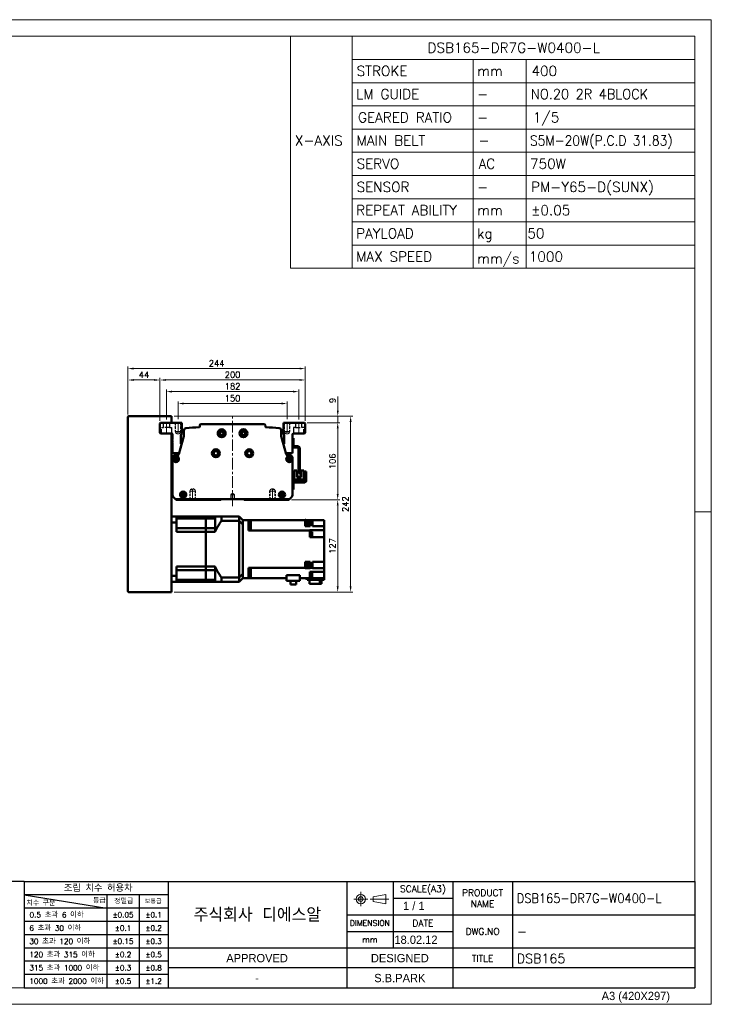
# Model space of a CAD drawing. Header units: millimetres. Extents: x 46891 to 50463, y 6223 to 9884.
# Tile 5 of 5: x 49511 to 50463, y 8529 to 9884. Entities that reach past the tile are written whole.
import ezdxf
from ezdxf.enums import TextEntityAlignment as Align

# ---------------------------------------------------------------- set-up
doc = ezdxf.new("R2010")
doc.units = ezdxf.units.MM
doc.header["$LTSCALE"] = 0.5
for name, pattern in [('CENTER', [50.8, 31.75, -6.35, 6.35, -6.35]), ('HIDDEN', [9.525, 6.35, -3.175]), ('HIDDENX2', [19.05, 12.7, -6.35])]:
    doc.linetypes.add(name, pattern=pattern)
doc.layers.get('0').update_dxf_attribs({"lineweight": 20})
for name, color, linetype, lineweight in [('1', 1, 'CENTER', 13), ('4', 4, 'Continuous', 13), ('외형선(ISO)', 7, 'Continuous', 50)]:
    doc.layers.add(name, color=color, linetype=linetype, lineweight=lineweight)
doc.layers.add('2', color=2, linetype='HIDDENX2')
doc.layers.add('3', color=3, linetype='Continuous')
doc.styles.add('ACISOGDT', font='amgdt.shx')
doc.styles.add('DSR TEXT', font='romans.shx', dxfattribs={"bigfont": 'whgtxt.shx'})
doc.styles.get("Standard").update_dxf_attribs({"font": 'romans.shx', "bigfont": 'whgtxt.shx'})
doc.dimstyles.new('DSR', dxfattribs={"dimscale": 2, "dimtxt": 3, "dimasz": 3, "dimexe": 0.5, "dimexo": 0.5, "dimgap": 0.5, "dimtad": 1, "dimdsep": 46, "dimtxsty": 'Standard', "dimcen": 2.5, "dimclrd": 4, "dimclre": 4, "dimclrt": 2, "dimadec": 0, "dimazin": 2, "dimtfac": 1, "dimtmove": 0, "dimatfit": 3, "dimfxl": 0, "dimlwd": -1, "dimlwe": -1, "dimarcsym": 0})

# ---------------------------------------------------------------- blocks, each defined once
blk = doc.blocks.new('A$C13F00394')
for p, q in [((109.11, 28.14), (105.34, 27.43)), ((105.34, 27.43), (105.34, 26.01)), ((109.11, 25.3), (109.11, 28.14)), ((-202.34, 25.67), (-191.42, 25.67)), ((-202.34, 25.3), (-191.42, 25.3)), ((105.34, 26.01), (109.11, 25.3))]:
    blk.add_line(p, q)
for radius in [1.42, 0.71]:
    blk.add_circle((101.56, 26.76), radius)
at = {"layer": '1'}
for p, q in [((103.69, 26.76), (99.44, 26.76)), ((101.56, 28.89), (101.56, 24.63)), ((104.41, 26.76), (110.04, 26.76))]:
    blk.add_line(p, q, dxfattribs=at)
at = {"layer": '3'}
for p, q in [((0, 32), (-207.68, 32)), ((0, 32), (202.32, 32)), ((0, 32), (0, 0)), ((43.43, 32), (43.43, 0)), ((97.32, 32), (97.32, 12)), ((111.32, 32), (111.32, 12)), ((129.32, 32), (129.32, 0)), ((147.32, 32), (147.32, 6)), ((202.32, 32), (202.32, 0)), ((0, 28), (25, 24)), ((43.43, 28), (0, 28)), ((25, 28), (25, 0)), ((34.7, 28), (34.7, 0)), ((111.32, 27), (129.32, 27)), ((43.43, 24), (0, 24)), ((97.32, 22), (202.32, 22)), ((43.43, 20), (0, 20)), ((43.43, 16), (0, 16)), ((97.32, 17), (129.32, 17)), ((0, 12), (129.32, 12)), ((97.32, 12), (97.32, 0)), ((129.32, 12), (202.32, 12)), ((43.43, 8), (0, 8)), ((97.32, 6), (43.43, 6)), ((129.32, 6), (97.32, 6)), ((202.32, 6), (129.32, 6)), ((43.43, 4), (0, 4)), ((0, 0), (202.32, 0))]:
    blk.add_line(p, q, dxfattribs=at)
at = {"color": 0, "style": 'DSR TEXT'}
for s, height, p in [('조립 치수 허용차', 2, (11.97, 29.02)), ('등급', 1.5, (20.77, 25.52)), ('정밀급', 1.5, (27.18, 25.37)), ('보통급', 1.3, (36.41, 25.38)), ('치수 구분', 1.5, (0.69, 24.78)), (' 0.5 초과 6 이하', 1.6, (0.56, 21.19)), (' 6 초과 30 이하', 1.6, (0.49, 17.19)), (' 30 초과 120 이하', 1.6, (0.49, 13.19)), (' 120 초과 315 이하', 1.6, (0.49, 9.19)), (' 315 초과 1000 이하', 1.6, (0.49, 5.19)), (' 1000 초과 2000 이하', 1.6, (0.49, 1.19))]:
    blk.add_text(s, height=height, dxfattribs=at).set_placement(p)
at = {"color": 7, "style": 'ACISOGDT'}
for s, p in [('APPROVED', (70.28, 8.93)), ('DESIGNED', (113.35, 8.93))]:
    blk.add_text(s, height=2.5, dxfattribs=at).set_placement(p, align=Align.MIDDLE_CENTER)
at = {"color": 7, "attachment_point": 5, "style": 'DSR TEXT'}
for s, insert, char_height in [('SCALE(A3)', (120.32, 29.5), 2), ('PRODUCT\\PNAME', (138.32, 27), 2), ('주식회사 디에스알', (70.37, 22), 4.2), ('DIMENSION', (104.32, 19.5), 1.7), ('DATE', (120.32, 19.5), 2), ('DWG.NO', (138.32, 17), 2), ('mm', (104.32, 14.5), 1.8), ('TITLE', (138.32, 8.83), 2)]:
    blk.add_mtext(s, dxfattribs=dict(at, insert=insert, char_height=char_height))
at = {"color": 0, "char_height": 1.6, "attachment_point": 5, "style": 'DSR TEXT'}
for s, insert in [('%%P0.05', (29.85, 22)), ('%%P0.1', (39.07, 22)), ('%%P0.1', (29.85, 18)), ('%%P0.2', (39.07, 18)), ('%%P0.15', (29.85, 14)), ('%%P0.3', (39.07, 14)), ('%%P0.2', (29.85, 10)), ('%%P0.5', (39.07, 10)), ('%%P0.3', (29.85, 6)), ('%%P0.8', (39.07, 6)), ('%%P0.5', (29.85, 2)), ('%%P1.2', (39.07, 2))]:
    blk.add_mtext(s, dxfattribs=dict(at, insert=insert))
at = {"layer": '4', "color": 0, "style": 'DSR TEXT'}
blk.add_text('NOTE', height=3, dxfattribs=at).set_placement((-202.39, 26.38))
blk = doc.blocks.new('A$C1C1952E1')
for p, q in [((293, 292), (293, 222)), ((311.67, 292), (311.67, 222)), ((311.67, 285), (415, 285)), ((348.18, 285), (348.18, 222)), ((364.13, 285), (364.13, 222)), ((311.67, 278), (415, 278)), ((311.67, 271), (415, 271)), ((311.67, 264), (415, 264)), ((311.67, 257), (415, 257)), ((311.67, 250), (415, 250)), ((311.67, 243), (415, 243)), ((311.67, 236), (415, 236)), ((311.67, 229), (415, 229)), ((293, 222), (415, 222))]:
    blk.add_line(p, q)
at = {"color": 1}
blk.add_lwpolyline([(0, 0), (420, 0), (420, 297), (0, 297)], close=True, dxfattribs=at)
at = {"color": 3}
blk.add_lwpolyline([(5, 5), (415, 5), (415, 292), (5, 292)], close=True, dxfattribs=at)
at = {"color": 7, "style": 'ACISOGDT'}
blk.add_text('A3 (420X297)', height=2.5, dxfattribs=at).set_placement((386.91, 1.28))
blk = doc.blocks.new('*D72')
at = {"color": 1, "linetype": 'ByBlock'}
for p, q in [((49729.1, 9334.5), (49729.1, 9358.9)), ((49871.3, 9355.9), (49736.9, 9355.9)), ((49879.1, 9334.5), (49879.1, 9358.9))]:
    blk.add_line(p, q, dxfattribs=at)
at = {"color": 1}
for points in [[(49736.9, 9357.2), (49736.9, 9354.6), (49729.1, 9355.9)], [(49871.3, 9357.2), (49871.3, 9354.6), (49879.1, 9355.9)]]:
    blk.add_solid(points, dxfattribs=at)
at = {"layer": 'Defpoints', "color": 0}
for p in [(49729.1, 9355.9), (49729.1, 9330.9), (49879.1, 9330.9)]:
    blk.add_point(p, dxfattribs=at)
at = {"color": 3, "insert": (49804.1, 9363.1), "char_height": 8.4, "attachment_point": 5, "style": 'DSR TEXT'}
blk.add_mtext('150', dxfattribs=at)
blk = doc.blocks.new('*D73')
at = {"color": 1, "linetype": 'ByBlock'}
for p, q in [((49713.1, 9334), (49713.1, 9375.3)), ((49887.3, 9372.3), (49720.9, 9372.3)), ((49895.1, 9334), (49895.1, 9375.3))]:
    blk.add_line(p, q, dxfattribs=at)
at = {"color": 1}
for points in [[(49720.9, 9373.6), (49720.9, 9371), (49713.1, 9372.3)], [(49887.3, 9373.6), (49887.3, 9371), (49895.1, 9372.3)]]:
    blk.add_solid(points, dxfattribs=at)
at = {"layer": 'Defpoints', "color": 0}
for p in [(49713.1, 9372.3), (49713.1, 9330.4), (49895.1, 9330.4)]:
    blk.add_point(p, dxfattribs=at)
at = {"color": 3, "insert": (49804.1, 9379.5), "char_height": 8.4, "attachment_point": 5, "style": 'DSR TEXT'}
blk.add_mtext('182', dxfattribs=at)
blk = doc.blocks.new('*D74')
at = {"color": 1, "linetype": 'ByBlock'}
for p, q in [((49704.1, 9332), (49704.1, 9391.3)), ((49896.3, 9388.3), (49711.9, 9388.3)), ((49904.1, 9332), (49904.1, 9391.3))]:
    blk.add_line(p, q, dxfattribs=at)
at = {"color": 1}
for points in [[(49711.9, 9389.6), (49711.9, 9387), (49704.1, 9388.3)], [(49896.3, 9389.6), (49896.3, 9387), (49904.1, 9388.3)]]:
    blk.add_solid(points, dxfattribs=at)
at = {"layer": 'Defpoints', "color": 0}
for p in [(49704.1, 9388.3), (49704.1, 9328.4), (49904.1, 9328.4)]:
    blk.add_point(p, dxfattribs=at)
at = {"color": 3, "insert": (49804.1, 9395.5), "char_height": 8.4, "attachment_point": 5, "style": 'DSR TEXT'}
blk.add_mtext('200', dxfattribs=at)
blk = doc.blocks.new('*D75')
at = {"color": 1, "linetype": 'ByBlock'}
for p, q in [((49660.1, 9341), (49660.1, 9391.3)), ((49696.3, 9388.3), (49667.9, 9388.3)), ((49704.1, 9332), (49704.1, 9391.3))]:
    blk.add_line(p, q, dxfattribs=at)
at = {"color": 1}
for points in [[(49667.9, 9389.6), (49667.9, 9387), (49660.1, 9388.3)], [(49696.3, 9389.6), (49696.3, 9387), (49704.1, 9388.3)]]:
    blk.add_solid(points, dxfattribs=at)
at = {"layer": 'Defpoints', "color": 0}
for p in [(49660.1, 9388.3), (49660.1, 9337.4), (49704.1, 9328.4)]:
    blk.add_point(p, dxfattribs=at)
at = {"color": 3, "insert": (49682.1, 9395.5), "char_height": 8.4, "attachment_point": 5, "style": 'DSR TEXT'}
blk.add_mtext('44', dxfattribs=at)
blk = doc.blocks.new('*D76')
at = {"color": 1, "linetype": 'ByBlock'}
for p, q in [((49660.1, 9341), (49660.1, 9407)), ((49904.1, 9332), (49904.1, 9407)), ((49667.9, 9404), (49896.3, 9404))]:
    blk.add_line(p, q, dxfattribs=at)
at = {"color": 1}
for points in [[(49667.9, 9405.3), (49667.9, 9402.7), (49660.1, 9404)], [(49896.3, 9405.3), (49896.3, 9402.7), (49904.1, 9404)]]:
    blk.add_solid(points, dxfattribs=at)
at = {"layer": 'Defpoints', "color": 0}
for p in [(49904.1, 9404), (49660.1, 9337.4), (49904.1, 9328.4)]:
    blk.add_point(p, dxfattribs=at)
at = {"color": 3, "insert": (49782.1, 9411.2), "char_height": 8.4, "attachment_point": 5, "style": 'DSR TEXT'}
blk.add_mtext('244', dxfattribs=at)
blk = doc.blocks.new('*D77')
at = {"color": 1, "linetype": 'ByBlock'}
for p, q in [((49906.7, 9329.4), (49951.8, 9329.4)), ((49948.8, 9321.6), (49948.8, 9231.2)), ((49885.2, 9223.4), (49951.8, 9223.4))]:
    blk.add_line(p, q, dxfattribs=at)
at = {"color": 1}
for points in [[(49947.5, 9321.6), (49950.1, 9321.6), (49948.8, 9329.4)], [(49947.5, 9231.2), (49950.1, 9231.2), (49948.8, 9223.4)]]:
    blk.add_solid(points, dxfattribs=at)
at = {"layer": 'Defpoints', "color": 0}
for p in [(49903.1, 9329.4), (49881.6, 9223.4), (49948.8, 9223.4)]:
    blk.add_point(p, dxfattribs=at)
at = {"color": 3, "insert": (49941.6, 9276.4), "char_height": 8.4, "attachment_point": 5, "rotation": 90, "style": 'DSR TEXT'}
blk.add_mtext('106', dxfattribs=at)
blk = doc.blocks.new('*D78')
at = {"color": 1, "linetype": 'ByBlock'}
for p, q in [((49885.2, 9223.4), (49951.8, 9223.4)), ((49948.8, 9215.6), (49948.8, 9104.2)), ((49723.7, 9096.4), (49951.8, 9096.4))]:
    blk.add_line(p, q, dxfattribs=at)
at = {"color": 1}
for points in [[(49947.5, 9215.6), (49950.1, 9215.6), (49948.8, 9223.4)], [(49947.5, 9104.2), (49950.1, 9104.2), (49948.8, 9096.4)]]:
    blk.add_solid(points, dxfattribs=at)
at = {"layer": 'Defpoints', "color": 0}
for p in [(49881.6, 9223.4), (49720.1, 9096.4), (49948.8, 9096.4)]:
    blk.add_point(p, dxfattribs=at)
at = {"color": 3, "insert": (49941.6, 9159.9), "char_height": 8.4, "attachment_point": 5, "rotation": 90, "style": 'DSR TEXT'}
blk.add_mtext('127', dxfattribs=at)
blk = doc.blocks.new('*D79')
at = {"color": 1, "linetype": 'ByBlock'}
for p, q in [((49948.9, 9346.2), (49948.9, 9365.7)), ((49723.7, 9338.4), (49951.9, 9338.4)), ((49948.9, 9329.4), (49948.9, 9338.4)), ((49906.7, 9329.4), (49951.9, 9329.4)), ((49948.9, 9321.6), (49948.9, 9313.8))]:
    blk.add_line(p, q, dxfattribs=at)
at = {"color": 1}
for points in [[(49947.6, 9346.2), (49950.2, 9346.2), (49948.9, 9338.4)], [(49947.6, 9321.6), (49950.2, 9321.6), (49948.9, 9329.4)]]:
    blk.add_solid(points, dxfattribs=at)
at = {"layer": 'Defpoints', "color": 0}
for p in [(49720.1, 9338.4), (49948.9, 9338.4), (49903.1, 9329.4)]:
    blk.add_point(p, dxfattribs=at)
at = {"color": 3, "insert": (49941.7, 9360.1), "char_height": 8.4, "attachment_point": 5, "rotation": 90, "style": 'DSR TEXT'}
blk.add_mtext('9', dxfattribs=at)
blk = doc.blocks.new('*D80')
at = {"color": 1, "linetype": 'ByBlock'}
for p, q in [((49723.7, 9338.4), (49969.6, 9338.4)), ((49966.6, 9330.6), (49966.6, 9104.2)), ((49723.7, 9096.4), (49969.6, 9096.4))]:
    blk.add_line(p, q, dxfattribs=at)
at = {"color": 1}
for points in [[(49965.3, 9330.6), (49967.9, 9330.6), (49966.6, 9338.4)], [(49965.3, 9104.2), (49967.9, 9104.2), (49966.6, 9096.4)]]:
    blk.add_solid(points, dxfattribs=at)
at = {"layer": 'Defpoints', "color": 0}
for p in [(49720.1, 9338.4), (49720.1, 9096.4), (49966.6, 9096.4)]:
    blk.add_point(p, dxfattribs=at)
at = {"color": 3, "insert": (49959.4, 9217.4), "char_height": 8.4, "attachment_point": 5, "rotation": 90, "style": 'DSR TEXT'}
blk.add_mtext('242', dxfattribs=at)

msp = doc.modelspace()

# ---------------------------------------------------------------- linework, layer by layer
at = {"color": 2, "linetype": 'HIDDEN'}
for p, q in [((49725.07605, 9329.43175), (49725.07605, 9317.43175)), ((49725.67605, 9328.83175), (49725.07605, 9329.43175)), ((49725.67605, 9328.83175), (49732.47605, 9328.83175)), ((49725.67605, 9328.83175), (49725.67605, 9315.43175)), ((49732.47605, 9328.83175), (49733.07605, 9329.43175)), ((49732.47605, 9328.83175), (49732.47605, 9315.43175)), ((49733.07605, 9329.43175), (49733.07605, 9317.43175)), ((49875.07605, 9329.43175), (49875.07605, 9317.43175)), ((49875.67605, 9328.83175), (49875.07605, 9329.43175)), ((49875.67605, 9328.83175), (49882.47605, 9328.83175)), ((49875.67605, 9328.83175), (49875.67605, 9315.43175)), ((49882.47605, 9328.83175), (49883.07605, 9329.43175)), ((49882.47605, 9328.83175), (49882.47605, 9315.43175)), ((49883.07605, 9329.43175), (49883.07605, 9317.43175)), ((49725.07605, 9317.43175), (49733.07605, 9317.43175)), ((49725.07605, 9317.43175), (49725.67605, 9316.39252)), ((49725.67605, 9315.43175), (49732.47605, 9315.43175)), ((49725.67605, 9315.43175), (49729.07605, 9313.46876)), ((49732.47605, 9315.43175), (49729.07605, 9313.46876)), ((49733.07605, 9317.43175), (49732.47605, 9316.39252)), ((49875.07605, 9317.43175), (49883.07605, 9317.43175)), ((49875.07605, 9317.43175), (49875.67605, 9316.39252)), ((49875.67605, 9315.43175), (49882.47605, 9315.43175)), ((49875.67605, 9315.43175), (49879.07605, 9313.46876)), ((49882.47605, 9315.43175), (49879.07605, 9313.46876)), ((49883.07605, 9317.43175), (49882.47605, 9316.39252)), ((49745.07605, 9235.43175), (49745.67605, 9236.47098)), ((49745.07605, 9235.43175), (49753.07605, 9235.43175)), ((49745.07605, 9223.43175), (49745.07605, 9235.43175)), ((49745.67605, 9237.43175), (49749.07605, 9239.39474)), ((49745.67605, 9237.43175), (49752.47605, 9237.43175)), ((49745.67605, 9224.03175), (49745.67605, 9237.43175)), ((49752.47605, 9237.43175), (49749.07605, 9239.39474)), ((49752.47605, 9224.03175), (49752.47605, 9237.43175)), ((49753.07605, 9235.43175), (49752.47605, 9236.47098)), ((49753.07605, 9223.43175), (49753.07605, 9235.43175)), ((49855.07605, 9235.43175), (49855.67605, 9236.47098)), ((49863.07605, 9235.43175), (49855.07605, 9235.43175)), ((49855.07605, 9223.43175), (49855.07605, 9235.43175)), ((49855.67605, 9237.43175), (49859.07605, 9239.39474)), ((49862.47605, 9237.43175), (49855.67605, 9237.43175)), ((49855.67605, 9224.03175), (49855.67605, 9237.43175)), ((49862.47605, 9237.43175), (49859.07605, 9239.39474)), ((49862.47605, 9224.03175), (49862.47605, 9237.43175)), ((49863.07605, 9235.43175), (49862.47605, 9236.47098)), ((49863.07605, 9223.43175), (49863.07605, 9235.43175)), ((49745.67605, 9224.03175), (49745.07605, 9223.43175)), ((49745.67605, 9224.03175), (49752.47605, 9224.03175)), ((49752.47605, 9224.03175), (49753.07605, 9223.43175)), ((49855.67605, 9224.03175), (49855.07605, 9223.43175)), ((49862.47605, 9224.03175), (49855.67605, 9224.03175)), ((49862.47605, 9224.03175), (49863.07605, 9223.43175))]:
    msp.add_line(p, q, dxfattribs=at)
at = {"color": 1, "linetype": 'CENTER'}
for p, q in [((49729.07605, 9330.8673), (49729.07605, 9312.30259)), ((49879.07605, 9330.8673), (49879.07605, 9312.30259)), ((49749.07605, 9221.99621), (49749.07605, 9240.56091)), ((49859.07605, 9221.99621), (49859.07605, 9240.56091))]:
    msp.add_line(p, q, dxfattribs=at)
at = {"color": 1}
msp.add_line((50463.13132, 9206.60102), (50440.31632, 9206.60102), dxfattribs=at)
at = {"layer": '1'}
for p, q in [((49804.07605, 9214.43175), (49804.07605, 9337.43175)), ((49713.07605, 9313.43175), (49713.07605, 9330.43175)), ((49895.07605, 9313.43175), (49895.07605, 9330.43175))]:
    msp.add_line(p, q, dxfattribs=at)
at = {"layer": '2'}
for p, q in [((49708.82605, 9322.93175), (49708.82605, 9329.43175)), ((49717.32605, 9329.43175), (49717.32605, 9322.93175)), ((49890.82605, 9329.43175), (49890.82605, 9322.93175)), ((49899.32605, 9322.93175), (49899.32605, 9329.43175)), ((49706.07605, 9322.93175), (49708.82605, 9322.93175)), ((49706.07605, 9314.43175), (49706.07605, 9322.93175)), ((49717.32605, 9322.93175), (49708.82605, 9322.93175)), ((49717.32605, 9322.93175), (49720.07605, 9322.93175)), ((49720.07605, 9322.93175), (49720.07605, 9314.43175)), ((49890.82605, 9322.93175), (49888.07605, 9322.93175)), ((49888.07605, 9322.93175), (49888.07605, 9314.43175)), ((49890.82605, 9322.93175), (49899.32605, 9322.93175)), ((49902.07605, 9322.93175), (49899.32605, 9322.93175)), ((49902.07605, 9314.43175), (49902.07605, 9322.93175)), ((49804.07605, 9231.9339), (49801.57605, 9230.43175)), ((49801.57605, 9230.43175), (49801.57605, 9224.43175)), ((49806.57605, 9230.43175), (49801.57605, 9230.43175)), ((49806.57605, 9230.43175), (49804.07605, 9231.9339)), ((49806.57605, 9224.43175), (49806.57605, 9230.43175))]:
    msp.add_line(p, q, dxfattribs=at)
at = {"layer": '3'}
for p in [(50440.31632, 8697.82652), (49517.14175, 8551.81052)]:
    msp.add_line(p, (50440.31632, 8551.81052), dxfattribs=at)
at = {"layer": '외형선(ISO)'}
for p, q in [((49660.07605, 9097.43175), (49660.07605, 9337.43175)), ((49661.07605, 9338.43175), (49720.07605, 9338.43175)), ((49720.07605, 9337.43175), (49720.07605, 9338.43175)), ((49720.07605, 9329.43175), (49720.07605, 9337.43175)), ((49704.07605, 9328.43175), (49705.07605, 9329.43175)), ((49704.07605, 9315.43175), (49704.07605, 9328.43175)), ((49705.07605, 9329.43175), (49734.07605, 9329.43175)), ((49734.07605, 9329.43175), (49734.07605, 9314.75629)), ((49758.84864, 9323.91903), (49758.84864, 9325.43175)), ((49760.84864, 9327.43175), (49847.30346, 9327.43175)), ((49849.30346, 9325.43175), (49849.30346, 9323.91903)), ((49874.07605, 9314.75629), (49874.07605, 9329.43175)), ((49874.07605, 9329.43175), (49903.07605, 9329.43175)), ((49903.07605, 9329.43175), (49904.07605, 9328.43175)), ((49904.07605, 9328.43175), (49904.07605, 9315.43175)), ((49705.07605, 9314.43175), (49704.07605, 9315.43175)), ((49720.57605, 9314.43175), (49705.07605, 9314.43175)), ((49720.07605, 9097.43175), (49720.07605, 9314.43175)), ((49721.57605, 9306.93175), (49721.57605, 9313.43175)), ((49730.31569, 9286.35481), (49737.0094, 9310.75845)), ((49733.07605, 9311.75629), (49733.07605, 9300.43175)), ((49737.07605, 9311.11743), (49737.07605, 9318.89487)), ((49871.07605, 9318.89487), (49871.07605, 9311.11743)), ((49871.14271, 9310.75845), (49877.83641, 9286.35481)), ((49875.07605, 9300.43175), (49875.07605, 9311.75629)), ((49886.57605, 9313.43175), (49886.57605, 9306.93175)), ((49903.07605, 9314.43175), (49887.57605, 9314.43175)), ((49904.07605, 9315.43175), (49903.07605, 9314.43175)), ((49722.07605, 9306.43175), (49721.57605, 9306.93175)), ((49721.57605, 9305.93175), (49722.07605, 9306.43175)), ((49721.57605, 9304.93175), (49721.57605, 9305.93175)), ((49722.07605, 9304.43175), (49721.57605, 9304.93175)), ((49721.57605, 9303.93175), (49722.07605, 9304.43175)), ((49721.57605, 9302.93175), (49721.57605, 9303.93175)), ((49722.07605, 9302.43175), (49721.57605, 9302.93175)), ((49721.57605, 9301.93175), (49722.07605, 9302.43175)), ((49721.57605, 9288.43175), (49721.57605, 9301.93175)), ((49733.07605, 9307.43175), (49736.09691, 9307.43175)), ((49886.57605, 9306.93175), (49886.07605, 9306.43175)), ((49886.07605, 9306.43175), (49886.57605, 9305.93175)), ((49886.57605, 9304.93175), (49886.07605, 9304.43175)), ((49886.07605, 9304.43175), (49886.57605, 9303.93175)), ((49886.57605, 9302.93175), (49886.07605, 9302.43175)), ((49886.07605, 9302.43175), (49886.57605, 9301.93175)), ((49886.57605, 9308.43175), (49888.17605, 9308.43175)), ((49886.57605, 9305.93175), (49886.57605, 9306.93175)), ((49886.57605, 9305.93175), (49886.57605, 9304.93175)), ((49886.57605, 9303.93175), (49886.57605, 9304.93175)), ((49886.57605, 9303.93175), (49886.57605, 9302.93175)), ((49886.57605, 9301.93175), (49886.57605, 9302.93175)), ((49886.57605, 9301.93175), (49886.57605, 9288.43175)), ((49888.17605, 9297.03175), (49886.63644, 9297.03175)), ((49888.17605, 9308.43175), (49888.17605, 9297.03175)), ((49894.47605, 9297.03175), (49888.67605, 9297.03175)), ((49729.07605, 9287.43175), (49722.57605, 9287.43175)), ((49724.57605, 9284.43175), (49727.51565, 9284.43175)), ((49885.57605, 9287.43175), (49879.07605, 9287.43175)), ((49880.63645, 9284.43175), (49883.57605, 9284.43175)), ((49888.67605, 9295.43175), (49894.47605, 9295.43175)), ((49894.97605, 9294.93175), (49894.97605, 9259.43175)), ((49896.57605, 9259.43175), (49896.57605, 9294.93175)), ((49721.57605, 9229.67439), (49721.57605, 9281.43175)), ((49886.57605, 9281.43175), (49886.57605, 9229.67439)), ((49888.87602, 9263.93192), (49892.57602, 9263.93192)), ((49888.87604, 9251.53192), (49888.87602, 9263.93192)), ((49892.57602, 9263.93192), (49892.57604, 9254.53192)), ((49894.97605, 9259.43175), (49896.57605, 9259.43175)), ((49898.57602, 9263.93193), (49902.27602, 9263.93194)), ((49898.57604, 9254.53193), (49898.57602, 9263.93193)), ((49902.27602, 9263.93194), (49902.27604, 9251.53194)), ((49903.976, 9262.43194), (49905.576, 9262.43195)), ((49903.976, 9262.43194), (49903.97601, 9259.43194)), ((49903.97603, 9249.53194), (49903.97601, 9259.43194)), ((49905.57601, 9259.43195), (49905.576, 9262.43195)), ((49905.57601, 9259.43195), (49905.57603, 9249.43195)), ((49720.07605, 9251.43175), (49721.57605, 9251.43175)), ((49888.17603, 9246.93191), (49888.17605, 9240.43191)), ((49888.57603, 9249.03192), (49903.47603, 9249.03194)), ((49903.57603, 9247.43194), (49888.67603, 9247.43192)), ((49888.87604, 9251.53192), (49888.87605, 9249.03192)), ((49888.87604, 9251.53192), (49890.87604, 9251.53192)), ((49890.87604, 9251.53192), (49900.27604, 9251.53194)), ((49898.57604, 9255.53193), (49892.57604, 9255.53192)), ((49892.57604, 9255.23192), (49898.57604, 9255.23193)), ((49898.57604, 9254.53193), (49892.57604, 9254.53192)), ((49900.27604, 9251.53194), (49902.27604, 9251.53194)), ((49902.27605, 9249.03194), (49902.27604, 9251.53194)), ((49888.17605, 9237.43191), (49886.57605, 9237.43191)), ((49888.17605, 9237.43191), (49888.17605, 9240.43191)), ((49725.57605, 9224.43175), (49722.45473, 9227.55307)), ((49726.57605, 9223.43175), (49725.57605, 9224.43175)), ((49882.57605, 9224.43175), (49725.57605, 9224.43175)), ((49788.07605, 9223.43175), (49726.57605, 9223.43175)), ((49788.9296, 9224.2853), (49788.07605, 9223.43175)), ((49820.07605, 9223.43175), (49819.2225, 9224.2853)), ((49881.57605, 9223.43175), (49820.07605, 9223.43175)), ((49882.57605, 9224.43175), (49881.57605, 9223.43175)), ((49885.69737, 9227.55307), (49882.57605, 9224.43175)), ((49720.07605, 9200.43175), (49727.07605, 9200.43175)), ((49720.07605, 9192.0241), (49727.07605, 9192.0241)), ((49727.07605, 9200.43175), (49727.07605, 9192.0241)), ((49767.07605, 9200.43175), (49727.07605, 9200.43175)), ((49727.07605, 9197.48397), (49767.07605, 9197.48397)), ((49727.07605, 9179.43175), (49727.07605, 9192.0241)), ((49767.07605, 9197.48397), (49767.07605, 9200.43175)), ((49767.07605, 9200.43175), (49767.07605, 9197.48397)), ((49767.07605, 9200.43175), (49788.62605, 9200.43175)), ((49767.07605, 9190.78675), (49767.07605, 9197.48397)), ((49767.07605, 9190.78675), (49767.07605, 9197.48397)), ((49767.07605, 9197.48397), (49780.07605, 9197.48397)), ((49767.07605, 9184.28675), (49767.07605, 9190.78675)), ((49767.07605, 9184.28675), (49767.07605, 9190.78675)), ((49780.07605, 9200.43175), (49780.07605, 9197.48397)), ((49780.07605, 9184.28675), (49780.07605, 9197.48397)), ((49788.62605, 9200.43175), (49788.62605, 9194.43435)), ((49788.62605, 9200.43175), (49813.07605, 9200.43175)), ((49788.62605, 9194.43435), (49813.07605, 9194.43435)), ((49813.07605, 9194.43435), (49813.07605, 9200.43175)), ((49818.07605, 9195.43175), (49813.07605, 9200.43175)), ((49813.07605, 9116.42916), (49813.07605, 9194.43435)), ((49818.07605, 9195.43175), (49826.07605, 9195.43175)), ((49818.07605, 9195.43175), (49818.07605, 9195.34366)), ((49818.07605, 9195.34366), (49818.07605, 9189.53878)), ((49818.07605, 9189.53878), (49818.07605, 9189.43543)), ((49818.07605, 9121.42808), (49818.07605, 9189.43543)), ((49818.07605, 9188.43175), (49818.07605, 9122.43175)), ((49829.07605, 9195.43175), (49826.07605, 9195.43175)), ((49826.07605, 9188.43175), (49826.07605, 9195.43175)), ((49829.07605, 9190.29603), (49826.07605, 9190.29603)), ((49826.07605, 9181.08932), (49826.07605, 9188.43175)), ((49829.07605, 9195.43175), (49829.07605, 9186.8756)), ((49829.07605, 9195.43175), (49904.07605, 9195.43175)), ((49904.07605, 9195.65165), (49904.07605, 9195.43175)), ((49904.07605, 9195.65165), (49905.07605, 9195.65165)), ((49904.07605, 9186.99269), (49904.07605, 9195.43175)), ((49905.07605, 9188.05165), (49905.07605, 9195.65165)), ((49906.07605, 9195.43175), (49905.07605, 9195.43175)), ((49905.07605, 9195.35165), (49907.67605, 9195.35165)), ((49905.07605, 9188.35165), (49907.67605, 9188.35165)), ((49906.07605, 9195.43175), (49911.07605, 9195.43175)), ((49906.07605, 9195.43175), (49906.07605, 9195.35165)), ((49906.07605, 9187.03175), (49906.07605, 9188.35165)), ((49907.67605, 9188.35165), (49907.67605, 9195.35165)), ((49911.07605, 9195.43175), (49914.07605, 9195.43175)), ((49911.07605, 9195.43175), (49911.07605, 9187.03175)), ((49930.07605, 9195.43175), (49914.07605, 9195.43175)), ((49914.07605, 9187.03175), (49914.07605, 9195.43175)), ((49930.07605, 9191.03175), (49930.07605, 9195.43175)), ((49930.07605, 9191.03175), (49930.07605, 9187.03175)), ((49727.07605, 9184.28675), (49767.07605, 9184.28675)), ((49767.07605, 9179.43175), (49727.07605, 9179.43175)), ((49767.07605, 9179.43175), (49767.07605, 9184.28675)), ((49767.07605, 9184.28675), (49767.07605, 9179.43175)), ((49767.07605, 9184.28675), (49780.07605, 9184.28675)), ((49767.07605, 9131.43175), (49767.07605, 9179.43175)), ((49767.07605, 9131.43175), (49767.07605, 9179.43175)), ((49767.07605, 9179.43175), (49780.07605, 9179.43175)), ((49780.07605, 9184.28675), (49780.07605, 9179.43175)), ((49829.07605, 9181.50863), (49826.07605, 9181.50863)), ((49829.07605, 9181.08932), (49826.07605, 9181.08932)), ((49829.07605, 9181.76442), (49829.07605, 9186.8756)), ((49829.07605, 9181.76442), (49829.07605, 9181.09794)), ((49829.07605, 9181.09794), (49829.07605, 9181.08932)), ((49829.07605, 9181.09794), (49910.57605, 9181.09794)), ((49904.07605, 9188.05165), (49905.07605, 9188.05165)), ((49904.07605, 9186.99269), (49906.07605, 9186.99269)), ((49906.07605, 9187.03175), (49906.07605, 9186.99269)), ((49906.07605, 9187.03175), (49911.07605, 9187.03175)), ((49910.57605, 9181.79886), (49930.07605, 9181.79886)), ((49910.57605, 9181.79886), (49910.57605, 9181.76442)), ((49910.57605, 9181.09794), (49910.57605, 9181.76442)), ((49910.57605, 9181.09794), (49910.57605, 9172.13175)), ((49911.07605, 9179.63033), (49910.57605, 9179.63033)), ((49911.07605, 9173.63033), (49911.07605, 9179.63033)), ((49911.77605, 9179.58033), (49911.07605, 9179.58033)), ((49911.77605, 9173.68033), (49911.77605, 9179.58033)), ((49913.77605, 9179.38033), (49911.77605, 9179.38033)), ((49913.77605, 9173.88033), (49913.77605, 9179.38033)), ((49914.07605, 9187.03175), (49930.07605, 9187.03175)), ((49930.07605, 9186.8756), (49930.07605, 9187.03175)), ((49930.07605, 9186.8756), (49930.07605, 9181.79886)), ((49930.07605, 9176.63175), (49930.07605, 9181.79886)), ((49930.07605, 9176.63175), (49930.07605, 9172.13175)), ((49911.07605, 9173.63033), (49910.57605, 9173.63033)), ((49910.57605, 9172.13175), (49930.07605, 9172.13175)), ((49911.77605, 9173.68033), (49911.07605, 9173.68033)), ((49913.77605, 9173.88033), (49911.77605, 9173.88033)), ((49930.07605, 9138.23175), (49930.07605, 9172.13175)), ((49906.07605, 9138.23318), (49904.07605, 9138.23318)), ((49904.07605, 9134.99506), (49904.07605, 9138.23318)), ((49904.07605, 9137.52113), (49905.07605, 9137.52113)), ((49904.07605, 9134.99506), (49904.07605, 9132.44721)), ((49905.07605, 9129.92113), (49905.07605, 9137.52113)), ((49905.07605, 9137.22113), (49907.67605, 9137.22113)), ((49906.07605, 9138.23318), (49906.07605, 9138.23175)), ((49911.07605, 9138.23175), (49906.07605, 9138.23175)), ((49906.07605, 9137.22113), (49906.07605, 9138.23175)), ((49907.67605, 9130.22113), (49907.67605, 9137.22113)), ((49911.07605, 9138.23175), (49911.07605, 9129.76556)), ((49914.07605, 9138.23175), (49930.07605, 9138.23175)), ((49914.07605, 9129.76556), (49914.07605, 9138.23175)), ((49930.07605, 9138.23175), (49930.07605, 9134.23175)), ((49930.07605, 9129.10981), (49930.07605, 9134.23175)), ((49727.07605, 9118.8394), (49727.07605, 9131.43175)), ((49767.07605, 9131.43175), (49727.07605, 9131.43175)), ((49727.07605, 9126.57675), (49767.07605, 9126.57675)), ((49767.07605, 9126.57675), (49767.07605, 9131.43175)), ((49767.07605, 9131.43175), (49767.07605, 9126.57675)), ((49767.07605, 9131.43175), (49780.07605, 9131.43175)), ((49767.07605, 9120.07675), (49767.07605, 9126.57675)), ((49767.07605, 9120.07675), (49767.07605, 9126.57675)), ((49767.07605, 9126.57675), (49780.07605, 9126.57675)), ((49780.07605, 9131.43175), (49780.07605, 9126.57675)), ((49780.07605, 9126.57675), (49780.07605, 9113.37953)), ((49818.07605, 9121.32472), (49818.07605, 9121.42808)), ((49818.07605, 9121.32472), (49818.07605, 9115.51984)), ((49829.07605, 9129.77418), (49826.07605, 9129.77418)), ((49826.07605, 9122.43175), (49826.07605, 9129.77418)), ((49829.07605, 9129.35487), (49826.07605, 9129.35487)), ((49826.07605, 9115.43175), (49826.07605, 9122.43175)), ((49829.07605, 9129.77418), (49829.07605, 9129.76556)), ((49829.07605, 9129.76556), (49829.07605, 9129.09908)), ((49904.07605, 9129.76556), (49829.07605, 9129.76556)), ((49829.07605, 9123.98791), (49829.07605, 9129.09908)), ((49829.07605, 9123.98791), (49829.07605, 9115.43175)), ((49904.07605, 9129.76556), (49904.07605, 9132.44721)), ((49904.07605, 9129.92113), (49905.07605, 9129.92113)), ((49904.07605, 9129.10712), (49904.07605, 9129.76556)), ((49906.07605, 9129.10712), (49904.07605, 9129.10712)), ((49905.07605, 9130.22113), (49907.67605, 9130.22113)), ((49906.07605, 9130.22113), (49906.07605, 9129.10981)), ((49906.07605, 9129.10981), (49906.07605, 9129.10712)), ((49911.07605, 9129.10981), (49906.07605, 9129.10981)), ((49930.07605, 9124.33175), (49910.57605, 9124.33175)), ((49910.57605, 9124.33175), (49910.57605, 9123.98791)), ((49910.57605, 9115.43175), (49910.57605, 9123.98791)), ((49911.07605, 9122.87081), (49910.57605, 9122.87081)), ((49911.07605, 9129.76556), (49914.07605, 9129.76556)), ((49911.07605, 9129.76556), (49911.07605, 9129.10981)), ((49911.07605, 9116.87081), (49911.07605, 9122.87081)), ((49911.77605, 9122.82081), (49911.07605, 9122.82081)), ((49911.77605, 9116.92081), (49911.77605, 9122.82081)), ((49913.77605, 9122.62081), (49911.77605, 9122.62081)), ((49913.77605, 9117.12081), (49913.77605, 9122.62081)), ((49914.07605, 9129.10981), (49914.07605, 9129.76556)), ((49914.07605, 9129.10981), (49930.07605, 9129.10981)), ((49930.07605, 9129.09908), (49930.07605, 9129.10981)), ((49930.07605, 9129.09908), (49930.07605, 9124.33175)), ((49930.07605, 9124.33175), (49930.07605, 9119.83175)), ((49720.07605, 9118.8394), (49727.07605, 9118.8394)), ((49720.07605, 9110.43175), (49727.07605, 9110.43175)), ((49727.07605, 9118.8394), (49727.07605, 9110.43175)), ((49727.07605, 9113.37953), (49767.07605, 9113.37953)), ((49767.07605, 9110.43175), (49727.07605, 9110.43175)), ((49767.07605, 9113.37953), (49767.07605, 9120.07675)), ((49767.07605, 9113.37953), (49767.07605, 9120.07675)), ((49767.07605, 9110.43175), (49767.07605, 9113.37953)), ((49767.07605, 9113.37953), (49767.07605, 9110.43175)), ((49767.07605, 9113.37953), (49780.07605, 9113.37953)), ((49767.07605, 9110.43175), (49788.62605, 9110.43175)), ((49780.07605, 9113.37953), (49780.07605, 9110.43175)), ((49788.62605, 9116.42916), (49788.62605, 9110.43175)), ((49788.62605, 9116.42916), (49813.07605, 9116.42916)), ((49788.62605, 9110.43175), (49813.07605, 9110.43175)), ((49813.07605, 9110.43175), (49813.07605, 9116.42916)), ((49813.07605, 9110.43175), (49818.07605, 9115.43175)), ((49818.07605, 9115.43175), (49818.07605, 9115.51984)), ((49818.07605, 9115.43175), (49826.07605, 9115.43175)), ((49829.07605, 9120.56747), (49826.07605, 9120.56747)), ((49826.07605, 9115.43175), (49829.07605, 9115.43175)), ((49878.17605, 9115.43175), (49829.07605, 9115.43175)), ((49896.72605, 9119.4603), (49878.17605, 9119.4603)), ((49878.17605, 9112.03175), (49878.17605, 9119.4603)), ((49878.17605, 9112.03175), (49896.72605, 9112.03175)), ((49883.95105, 9106.63175), (49883.95105, 9112.03175)), ((49891.40105, 9106.63175), (49891.40105, 9112.03175)), ((49896.72605, 9112.03175), (49896.72605, 9119.4603)), ((49896.72605, 9115.43175), (49910.57605, 9115.43175)), ((49904.07605, 9115.43175), (49904.07605, 9115.21185)), ((49904.07605, 9115.21185), (49905.07605, 9115.21185)), ((49905.07605, 9115.21185), (49905.07605, 9115.43175)), ((49906.57605, 9113.43175), (49906.57605, 9115.43175)), ((49930.07605, 9113.43175), (49906.57605, 9113.43175)), ((49910.17047, 9107.93175), (49910.17047, 9113.43175)), ((49924.06612, 9107.93175), (49910.17047, 9107.93175)), ((49911.07605, 9116.87081), (49910.57605, 9116.87081)), ((49930.07605, 9115.43175), (49910.57605, 9115.43175)), ((49911.77605, 9116.92081), (49911.07605, 9116.92081)), ((49913.77605, 9117.12081), (49911.77605, 9117.12081)), ((49924.06612, 9107.93175), (49924.06612, 9113.43175)), ((49926.38163, 9107.93175), (49924.06612, 9107.93175)), ((49926.38163, 9113.43175), (49926.38163, 9107.93175)), ((49930.07605, 9119.83175), (49930.07605, 9115.43175)), ((49930.07605, 9113.43175), (49930.07605, 9115.43175)), ((49720.07605, 9096.43175), (49661.07605, 9096.43175)), ((49720.07605, 9096.43175), (49720.07605, 9097.43175)), ((49891.40105, 9106.63175), (49883.95105, 9106.63175))]:
    msp.add_line(p, q, dxfattribs=at)
for centre, radius in [((49789.07605, 9314.93175), 5.5), ((49789.07605, 9314.93175), 3.3), ((49789.07605, 9314.93175), 2.4585), ((49819.07605, 9314.93175), 5.5), ((49819.07605, 9314.93175), 3.3), ((49819.07605, 9314.93175), 2.4585), ((49726.07605, 9279.43175), 4.25), ((49781.07605, 9287.43175), 5.5), ((49781.07605, 9287.43175), 3.3), ((49781.07605, 9287.43175), 2.9585), ((49827.07605, 9287.43175), 5.5), ((49827.07605, 9287.43175), 3.3), ((49827.07605, 9287.43175), 2.9585), ((49882.07605, 9279.43175), 4.25), ((49726.07605, 9279.43175), 2.25), ((49882.07605, 9279.43175), 2.25), ((49736.07605, 9230.43175), 4.25), ((49736.07605, 9230.43175), 2.25), ((49872.07605, 9230.43175), 4.25), ((49872.07605, 9230.43175), 2.25)]:
    msp.add_circle(centre, radius, dxfattribs=at)
for centre, radius, start, end in [((49661.07605, 9337.43175), 1, 90, 180), ((49758.34864, 9323.91903), 0.5, 273.65644439, 0), ((49760.84864, 9325.43175), 2, 89.99999994, 180), ((49847.30346, 9325.43175), 2, 0, 89.99999994), ((49849.80346, 9323.91903), 0.5, 180, 266.3435556), ((49720.57605, 9313.43175), 1, 0, 90), ((49738.07605, 9311.75629), 5, 143.13010235, 180), ((49736.07605, 9311.11743), 1, 338.96248892, 0), ((49740.07605, 9318.89487), 3, 95.80911533, 180), ((49790.07605, 8827.43175), 497, 93.6564443, 95.80911533), ((49818.07605, 8827.43175), 497, 84.19088456, 86.34355559), ((49868.07605, 9318.89487), 3, 0, 84.19088457), ((49872.07605, 9311.11743), 1, 180, 201.03751097), ((49870.07605, 9311.75629), 5, 0, 36.86989765), ((49887.57605, 9313.43175), 1, 90, 180), ((49734.07605, 9300.43175), 1, 180, 260.24123115), ((49874.07605, 9300.43175), 1, 279.75882445, 0), ((49888.67605, 9297.53175), 2.1, 180, 193.774147), ((49888.67605, 9297.53175), 2.1, 193.774147, 270), ((49888.67605, 9297.53175), 0.5, 180, 270), ((49894.47605, 9294.93175), 2.1, 0, 90), ((49722.57605, 9288.43175), 1, 180, 270), ((49724.57605, 9281.43175), 3, 89.99999994, 180), ((49727.51565, 9287.43175), 3, 269.99999994, 338.96248892), ((49729.07605, 9284.43175), 3, 61.42735458, 90), ((49879.07605, 9284.43175), 3, 90, 118.57262696), ((49880.63645, 9287.43175), 3, 201.03751097, 269.99999994), ((49883.57605, 9281.43175), 3, 0, 89.99999994), ((49885.57605, 9288.43175), 1, 270, 0), ((49894.47605, 9294.93175), 0.5, 0, 90), ((49726.07605, 9279.43175), 1.5, 41.40962211, 318.59037789), ((49727.57605, 9280.75463), 0.5, 221.40962211, 335.37911493), ((49727.57605, 9278.10888), 0.5, 24.62090608, 138.59037789), ((49726.07605, 9279.43175), 1.621, 328.98236195, 31.01763805), ((49880.57605, 9280.75463), 0.5, 204.62089557, 318.59037789), ((49880.57605, 9278.10888), 0.5, 41.40962211, 155.37910442), ((49882.07605, 9279.43175), 1.5, 221.40962211, 138.59037789), ((49888.57603, 9247.03192), 2, 90.00011094, 179.75458606), ((49888.67603, 9246.93192), 0.5, 90.00011094, 180.00011094), ((49903.47603, 9249.53194), 0.5, 270.00011094, 0.00011094), ((49903.57603, 9249.43194), 2, 270.00011094, 0.00011094), ((49724.57605, 9229.67439), 3, 180, 224.99999995), ((49736.07605, 9230.43175), 1.6, 134.4153086, 45.5846914), ((49734.60636, 9231.93175), 0.5, 314.4153086, 55.46539163), ((49737.54575, 9231.93175), 0.5, 124.5346146, 225.5846914), ((49872.07605, 9230.43175), 1.6, 134.4153086, 45.5846914), ((49870.60636, 9231.93175), 0.5, 314.4153086, 55.4653777), ((49873.54575, 9231.93175), 0.5, 124.53462853, 225.5846914), ((49883.57605, 9229.67439), 3, 314.99999994, 0), ((49789.28316, 9223.93175), 0.5, 90, 135), ((49818.86894, 9223.93175), 0.5, 45, 90), ((49661.07605, 9097.43175), 1, 180, 270)]:
    msp.add_arc(centre, radius, start, end, dxfattribs=at)
for points, weights in [([(49780.07605, 9179.43175), (49783.33306, 9186.35289), (49788.62605, 9194.43435)], [1.35416666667, 1.30973118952, 1.24342419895]), ([(49788.62605, 9116.42916), (49783.33306, 9124.51061), (49780.07605, 9131.43175)], [1.24342419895, 1.30973118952, 1.35416666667])]:
    msp.add_rational_spline(points, weights, degree=2, dxfattribs=at)
for points in [[(49813.07605, 9194.43435), (49813.64528, 9193.86566), (49814.77462, 9192.73714), (49816.44141, 9191.07075), (49817.53423, 9189.97759), (49818.07605, 9189.43543)], [(49818.07605, 9121.42808), (49817.53395, 9120.88564), (49816.44077, 9119.79211), (49814.77397, 9118.12571), (49813.645, 9116.99756), (49813.07605, 9116.42916)]]:
    msp.add_open_spline(points, degree=3, dxfattribs=at)

# ---------------------------------------------------------------- block references
at = {"xscale": 4.563000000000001, "yscale": 4.563000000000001, "zscale": 4.563000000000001}
for name, p in [('A$C1C1952E1', (48546.67132, 8528.99552)), ('A$C13F00394', (49517.14175, 8551.81052))]:
    msp.add_blockref(name, p, dxfattribs=at)

# ---------------------------------------------------------------- texts
at = {"color": 3, "style": 'DSR TEXT'}
for s, p in [('DSB165-DR7G-W0400-L', (50072.40644, 9838.75558)), ('STROKE', (49974.85562, 9806.81458)), ('LM GUIDE', (49974.20261, 9774.87358)), ('X-AXIS', (49889.77994, 9710.99158)), ('MAIN BELT', (49974.85562, 9710.99158)), ('SERVO', (49974.85562, 9679.05058)), ('SENSOR', (49974.85562, 9647.10958)), ('REPEAT ABILITY', (49974.20261, 9615.16858)), ('PAYLOAD', (49974.20261, 9583.22758)), ('MAX SPEED', (49974.20261, 9551.28658))]:
    msp.add_text(s, height=13.713336, dxfattribs=at).set_placement(p)
at = {"color": 7, "style": 'DSR TEXT'}
for s, height, p in [('mm', 13.713336, (50140.80897, 9806.81458)), ('400', 13.713336, (50215.55679, 9806.81458)), ('-', 13.71334, (50140.80897, 9774.87358)), ('-', 13.71334, (50140.80897, 9742.93258)), ('-', 13.71334, (50142.76802, 9710.99158)), ('AC', 13.713336, (50142.76802, 9679.05058)), ('750W', 13.713336, (50213.59774, 9679.05058)), ('-', 13.71334, (50140.80897, 9647.10958)), ('PM-Y65-D(SUNX)', 13.713336, (50214.90377, 9647.10958)), ('mm', 13.713336, (50140.80897, 9615.16858)), ('±0.05', 13.713336, (50214.90377, 9615.16858)), ('kg', 13.713336, (50140.80897, 9583.22758)), ('50', 13.713336, (50209.96299, 9583.22758)), ('mm/s', 13.713336, (50140.80897, 9548.67452)), ('1000', 13.713336, (50211.92204, 9551.28658))]:
    msp.add_text(s, height=height, dxfattribs=at).set_placement(p)
for s, width, p in [('NO.20 2R 4BLOCK', 0.95, (50214.90377, 9774.87358)), ('S5M-20W(P.C.D 31.83)', 0.9, (50213.59774, 9710.99158))]:
    msp.add_text(s, height=13.713336, dxfattribs=dict(at, width=width)).set_placement(p)
at = {"color": 2, "style": 'DSR TEXT', "width": 0.9}
msp.add_text('DSB165-DR7G-W0400-L', height=12.7764, dxfattribs=at).set_placement((50195.33142, 8668.53961))
at = {"color": 2}
for s, height, style, p in [('1 / 1', 11.4075, 'ACISOGDT', (50038.718, 8658.71509)), ('18.02.12', 11.4075, 'ACISOGDT', (50026.86318, 8612.15405)), ('-', 12.7764, 'DSR TEXT', (50195.33142, 8622.90961)), ('DSB165', 12.7764, 'DSR TEXT', (50195.33142, 8585.60854))]:
    msp.add_text(s, height=height, dxfattribs=dict(at, style=style)).set_placement(p)
at = {"color": 2, "style": 'ACISOGDT'}
for s, p in [('S.B.PARK', (50034.34073, 8565.15819)), ('-', (49837.84282, 8565.15819))]:
    msp.add_text(s, height=11.4075, dxfattribs=at).set_placement(p, align=Align.MIDDLE_CENTER)
at = {"color": 7, "insert": (50217.51584, 9756.64592), "char_height": 13.713336, "attachment_point": 1, "style": 'DSR TEXT'}
msp.add_mtext('1/5', dxfattribs=at)
at = {"color": 3, "insert": (49976.81467, 9756.64592), "char_height": 13.713336, "attachment_point": 1, "style": 'DSR TEXT'}
msp.add_mtext('GEARED RATIO', dxfattribs=at)

# ---------------------------------------------------------------- dimensions: what is measured, and where the dimension line sits
for base, p1, p2, angle, picture, middle in [((49904.07605, 9404.02573), (49660.07605, 9337.43175), (49904.07605, 9328.43175), 180, '*D76', (49782.07605, 9411.22573)), ((49660.07605, 9388.33098), (49704.07605, 9328.43175), (49660.07605, 9337.43175), 180, '*D75', (49682.07605, 9395.53098)), ((49704.07605, 9388.33098), (49904.07605, 9328.43175), (49704.07605, 9328.43175), 180, '*D74', (49804.07605, 9395.53098)), ((49713.07605, 9372.31812), (49895.07605, 9330.43175), (49713.07605, 9330.43175), 180, '*D73', (49804.07605, 9379.51812)), ((49729.07605, 9355.87518), (49879.07605, 9330.8673), (49729.07605, 9330.8673), 180, '*D72', (49804.07605, 9363.07518)), ((49966.59937, 9096.43175), (49720.07605, 9338.43175), (49720.07605, 9096.43175), 90, '*D80', (49959.39937, 9217.43175)), ((49948.83434, 9223.43175), (49903.07605, 9329.43175), (49881.57605, 9223.43175), 90, '*D77', (49941.63434, 9276.43175)), ((49948.83434, 9096.43175), (49881.57605, 9223.43175), (49720.07605, 9096.43175), 90, '*D78', (49941.63434, 9159.93175))]:
    dim = msp.add_linear_dim(base=base, p1=p1, p2=p2, angle=angle, dimstyle='DSR', override={"dimscale": 3, "dimtxt": 2.8, "dimasz": 2.600136, "dimexe": 1, "dimexo": 1.2, "dimgap": 1, "dimdec": 4, "dimtxsty": 'DSR TEXT', "dimclrd": 1, "dimclre": 1, "dimclrt": 3, "dimtdec": 4, "dimtix": 1})
    dim.commit()
    dim.dimension.update_dxf_attribs({"geometry": picture, "text_midpoint": middle})
dim = msp.add_linear_dim(base=(49948.91543, 9338.43175), p1=(49903.07605, 9329.43175), p2=(49720.07605, 9338.43175), angle=90, dimstyle='DSR', override={"dimscale": 3, "dimtxt": 2.8, "dimasz": 2.600136, "dimexe": 1, "dimexo": 1.2, "dimgap": 1, "dimdec": 4, "dimtxsty": 'DSR TEXT', "dimclrd": 1, "dimclre": 1, "dimclrt": 3, "dimtdec": 4, "dimtix": 1})
dim.commit()
dim.dimension.update_dxf_attribs({"geometry": '*D79', "text_midpoint": (49948.91543, 9360.11906), "dimtype": 160})

doc.saveas('drawing.dxf')
